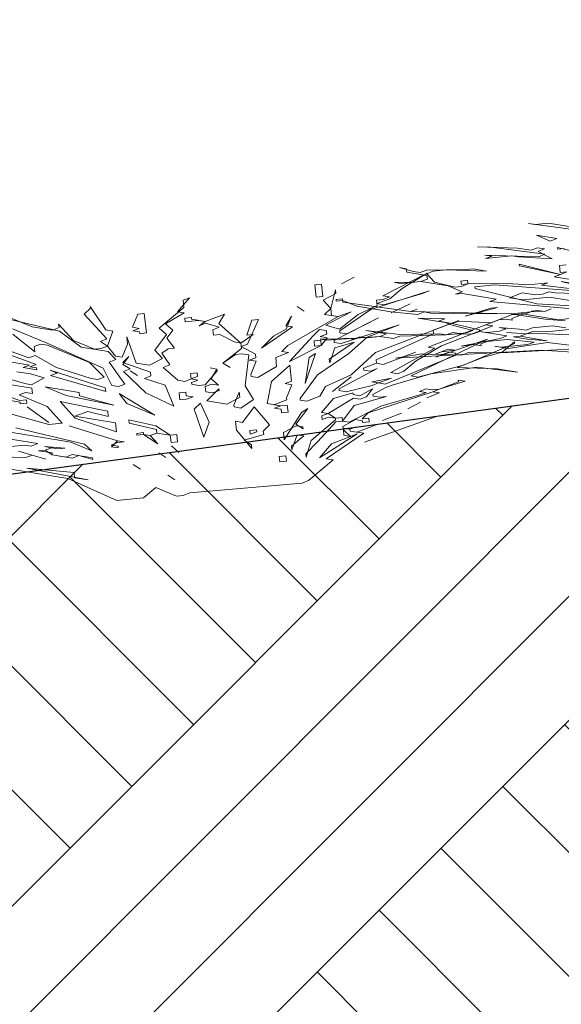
# Model space of a CAD drawing. Header units: millimetres. Extents: x 208545 to 5957542, y -593447 to 257160.
# Tile 25 of 60: x 5936542 to 5937347, y -589408 to -587945. Entities that reach past the tile are written whole.
import ezdxf

# ---------------------------------------------------------------- set-up
doc = ezdxf.new("R2010")
doc.units = ezdxf.units.MM
doc.header["$MEASUREMENT"] = 0
for name, color, linetype, lineweight in [('Opisy - Etykiety_Nr_pióra__1', 7, 'Continuous', 13), ('Sytuacja - Teren_Nr_pióra__1', 7, 'Continuous', 13), ('Sytuacja - Teren_Nr_pióra__21', 7, 'Continuous', 25), ('Wnętrze - Umeblowanie_Nr_pióra__2', 8, 'Continuous', 13)]:
    doc.layers.add(name, color=color, linetype=linetype, lineweight=lineweight)
doc.layers.add('Wnętrze - Umeblowanie', color=7, linetype='Continuous')
doc.dimstyles.new('STYL_AUTOMATYCZNY__3', dxfattribs={"dimtxt": 0.18, "dimasz": 364.8, "dimexe": 0.18, "dimexo": 0.0625, "dimgap": 0, "dimtad": 0, "dimtih": 1, "dimtoh": 1, "dimdec": 4, "dimzin": 0, "dimdsep": 46, "dimcen": 0.09, "dimadec": 0, "dimazin": 0, "dimtfac": 1, "dimtdec": 4, "dimtmove": 0, "dimatfit": 3, "dimldrblk": 'ARROWHEAD_11', "dimfxl": 1, "dimtolj": 1, "dimtzin": 0, "dimarcsym": 0})

# ---------------------------------------------------------------- blocks, each defined once
blk = doc.blocks.new('Krzewy 27[10]_4', base_point=(5936631.7, -588667.4))
at = {"layer": 'Wnętrze - Umeblowanie_Nr_pióra__2', "color": 8, "linetype": 'Continuous', "lineweight": 13}
for p, q in [((5937038.9, -588327.2), (5937020.1, -588337.2)), ((5937020.1, -588337.2), (5937038.9, -588327.2)), ((5937081.5, -588355), (5937147.5, -588321.3)), ((5937147.5, -588321.3), (5937110.1, -588344)), ((5936980.5, -588338.6), (5936990.4, -588337.6)), ((5936982.5, -588357.2), (5936980.5, -588338.6)), ((5936990.4, -588337.6), (5936992.3, -588356.2)), ((5937011.1, -588346.2), (5937004, -588373.8)), ((5937011.7, -588351.5), (5937011.1, -588346.2)), ((5937150.3, -588347.9), (5937063.8, -588375.6)), ((5937110.1, -588344), (5937091.9, -588359.3)), ((5937140.7, -588351.5), (5937150.3, -588347.9)), ((5936793.9, -588358), (5936776.2, -588378.7)), ((5936784.4, -588361.7), (5936793.9, -588358)), ((5936785.5, -588372.3), (5936784.4, -588361.7)), ((5936992.3, -588356.2), (5936982.5, -588357.2)), ((5936992.8, -588361.5), (5937011.7, -588351.5)), ((5937004, -588373.8), (5936992.8, -588361.5)), ((5937072.2, -588361.3), (5937082.1, -588360.3)), ((5937073.1, -588369.3), (5937072.2, -588361.3)), ((5937091.9, -588359.3), (5937072.8, -588366.6)), ((5937091.6, -588356.6), (5937081.5, -588355)), ((5937082.1, -588360.3), (5937091.6, -588356.6)), ((5937082.9, -588368.3), (5937140.7, -588351.5)), ((5936637.6, -588382.3), (5936646.6, -588373.3)), ((5936646.6, -588373.3), (5936646.3, -588370.7)), ((5936646.3, -588370.7), (5936669.8, -588405.8)), ((5936749, -588403), (5936785.5, -588372.3)), ((5936954.1, -588370.9), (5936964.8, -588377.9)), ((5936964.8, -588377.9), (5936954.1, -588370.9)), ((5936995, -588382.8), (5937004, -588373.8)), ((5937004, -588373.8), (5937005.1, -588384.4)), ((5937063.8, -588375.6), (5937017.4, -588407.3)), ((5937044.7, -588383), (5937073.1, -588369.3)), ((5937072.8, -588366.6), (5937082.9, -588368.3)), ((5937122.4, -588366.9), (5937094.1, -588380.5)), ((5937094.1, -588380.5), (5937122.4, -588366.9)), ((5937252.1, -588372.2), (5937203.8, -588385.2)), ((5937203.8, -588385.2), (5937242.2, -588373.2)), ((5937242.2, -588373.2), (5937252.1, -588372.2)), ((5937302.3, -588377.7), (5937312.1, -588376.7)), ((5937322.2, -588378.3), (5937302.3, -588377.7)), ((5937312.1, -588376.7), (5937322.2, -588378.3)), ((5937322.2, -588378.3), (5937331.7, -588374.6)), ((5937331.7, -588374.6), (5937322.2, -588378.3)), ((5936529, -588388.2), (5936560.2, -588401.1)), ((5936600.5, -588407.7), (5936529.3, -588390.9)), ((5936671.2, -588419.1), (5936637.6, -588382.3)), ((5936709.1, -588401.7), (5936717, -588382.1)), ((5936717, -588382.1), (5936726.8, -588381.1)), ((5936726.8, -588381.1), (5936729.9, -588410.3)), ((5936786.3, -588380.3), (5936758.2, -588396.6)), ((5936776.2, -588378.7), (5936786.3, -588380.3)), ((5936787.1, -588388.3), (5936797, -588387.2)), ((5936787.7, -588393.6), (5936787.1, -588388.3)), ((5936807.3, -588391.5), (5936787.7, -588393.6)), ((5936797, -588387.2), (5936797.2, -588389.9)), ((5936797.2, -588389.9), (5936817.4, -588393.2)), ((5936817.4, -588393.2), (5936807.3, -588391.5)), ((5936817.4, -588393.2), (5936846.1, -588382.1)), ((5936846.1, -588382.1), (5936837.6, -588396.4)), ((5936879.1, -588413.3), (5936886.7, -588391.1)), ((5936896.6, -588390.3), (5936880.5, -588426.9)), ((5936886.7, -588391.1), (5936896.6, -588390.3)), ((5936945.7, -588385.2), (5936937.2, -588399.5)), ((5936937.8, -588404.8), (5936945.7, -588385.2)), ((5936940.3, -588428.7), (5937015.2, -588386)), ((5937015.2, -588386), (5936995, -588382.8)), ((5937034.3, -588378.7), (5936996.7, -588398.7)), ((5937005.1, -588384.4), (5937015.2, -588386)), ((5937075, -588387.9), (5937009, -588421.6)), ((5937015.2, -588386), (5937034.3, -588378.7)), ((5937017.2, -588404.6), (5937044.7, -588383)), ((5937027.8, -588411.6), (5937075, -588387.9)), ((5937070.4, -588439.4), (5937194.5, -588391.6)), ((5937149, -588431.2), (5937273.1, -588383.4)), ((5937194.5, -588391.6), (5937156.3, -588406.3)), ((5937254, -588390.8), (5937234.9, -588398.1)), ((5937263.8, -588389.7), (5937254, -588390.8)), ((5937273.9, -588391.4), (5937263.8, -588389.7)), ((5937273.1, -588383.4), (5937292.7, -588381.4)), ((5937292.7, -588381.4), (5937273.6, -588388.7)), ((5937273.6, -588388.7), (5937273.9, -588391.4)), ((5936530.7, -588404.2), (5936582.6, -588425.6)), ((5936560.2, -588401.1), (5936590.4, -588406)), ((5936590.4, -588406), (5936600, -588402.3)), ((5936600, -588402.3), (5936599.4, -588397)), ((5936599.4, -588397), (5936621.8, -588421.5)), ((5936669.8, -588405.8), (5936679.9, -588407.5)), ((5936719.2, -588403.4), (5936709.1, -588401.7)), ((5936709.7, -588407.1), (5936719.2, -588403.4)), ((5936719.8, -588408.7), (5936709.7, -588407.1)), ((5936759.9, -588412.6), (5936749, -588403)), ((5936758.2, -588396.6), (5936769.2, -588406.2)), ((5936769.2, -588406.2), (5936760.4, -588417.9)), ((5936808.2, -588399.5), (5936817.4, -588393.2)), ((5936817.7, -588395.8), (5936808.2, -588399.5)), ((5936838.2, -588401.8), (5936817.7, -588395.8)), ((5936828.6, -588405.4), (5936838.2, -588401.8)), ((5936829.5, -588413.4), (5936828.6, -588405.4)), ((5936837.6, -588396.4), (5936870.4, -588425.2)), ((5936947.3, -588401.2), (5936901, -588432.8)), ((5936919, -588414.8), (5936937.8, -588404.8)), ((5936937.2, -588399.5), (5936947.3, -588401.2)), ((5936978.4, -588414), (5936987.4, -588405)), ((5936987.4, -588405), (5936997.5, -588406.7)), ((5936996.7, -588398.7), (5937017.2, -588404.6)), ((5936997.5, -588406.7), (5936998.1, -588412)), ((5937017.4, -588407.3), (5937017.7, -588409.9)), ((5937019.4, -588425.9), (5937105.8, -588398.1)), ((5937105.8, -588398.1), (5937058.1, -588416.5)), ((5937156.3, -588406.3), (5937156.9, -588411.6)), ((5937245, -588399.8), (5937168.6, -588429.2)), ((5937234.9, -588398.1), (5937245, -588399.8)), ((5936462.8, -588419.3), (5936565.9, -588456.9)), ((5936564, -588438.3), (5936531.5, -588412.1)), ((5936632.8, -588431.2), (5936600.5, -588407.7)), ((5936621.8, -588421.5), (5936653, -588434.4)), ((5936661.7, -588422.8), (5936671.2, -588419.1)), ((5936679.9, -588407.5), (5936672.3, -588429.7)), ((5936701.8, -588426.7), (5936700.7, -588416)), ((5936700.7, -588416), (5936714.6, -588454.9)), ((5936720.1, -588411.3), (5936719.8, -588408.7)), ((5936729.9, -588410.3), (5936720.1, -588411.3)), ((5936742.5, -588435.9), (5936759.9, -588412.6)), ((5936760.4, -588417.9), (5936771.9, -588432.8)), ((5936839.3, -588412.4), (5936829.5, -588413.4)), ((5936860.3, -588423.6), (5936839.3, -588412.4)), ((5936870.4, -588425.2), (5936888.9, -588412.6)), ((5936888.9, -588412.6), (5936879.1, -588413.3)), ((5936901, -588432.8), (5936919, -588414.8)), ((5936942.7, -588452.6), (5936978.4, -588414)), ((5936979.3, -588422), (5936989.1, -588421)), ((5936980.1, -588430), (5936979.3, -588422)), ((5936998.1, -588412), (5936988.5, -588415.7)), ((5936988.5, -588415.7), (5936998.6, -588417.3)), ((5936989.1, -588421), (5936989.9, -588428.9)), ((5936998.6, -588417.3), (5936989.9, -588428.9)), ((5937009, -588421.6), (5937009.3, -588424.2)), ((5937017.7, -588409.9), (5937027.8, -588411.6)), ((5937058.1, -588416.5), (5937030.9, -588440.8)), ((5937156.9, -588411.6), (5937071.5, -588450)), ((5937237.1, -588419.4), (5937123.7, -588474.1)), ((5937160.5, -588446.1), (5937237.1, -588419.4)), ((5936503.4, -588428.5), (5936555, -588447.3)), ((5936572.7, -588426.7), (5936563.2, -588430.3)), ((5936563.2, -588430.3), (5936564, -588438.3)), ((5936582.8, -588428.3), (5936572.7, -588426.7)), ((5936582.6, -588425.6), (5936665.8, -588462.6)), ((5936645.1, -588454), (5936582.8, -588428.3)), ((5936673.2, -588437.7), (5936632.8, -588431.2)), ((5936653, -588434.4), (5936662.8, -588433.4)), ((5936672.3, -588429.7), (5936661.7, -588422.8)), ((5936662.8, -588433.4), (5936672.3, -588429.7)), ((5936672.3, -588429.7), (5936683.8, -588444.6)), ((5936693.9, -588446.3), (5936701.8, -588426.7)), ((5936753.7, -588448.1), (5936742.5, -588435.9)), ((5936762.1, -588433.8), (5936752.8, -588440.2)), ((5936771.9, -588432.8), (5936762.1, -588433.8)), ((5936843.7, -588454.9), (5936871.2, -588433.2)), ((5936870.4, -588425.2), (5936860.3, -588423.6)), ((5936871.2, -588433.2), (5936870.4, -588425.2)), ((5936880.5, -588426.9), (5936871, -588430.6)), ((5936871, -588430.6), (5936892, -588441.8)), ((5936931.3, -588437.7), (5936940.3, -588428.7)), ((5936989.9, -588428.9), (5936942.7, -588452.6)), ((5936989.9, -588428.9), (5936980.1, -588430)), ((5937039, -588423.8), (5937001.9, -588449.2)), ((5937002.5, -588454.5), (5937010.1, -588432.2)), ((5937009.3, -588424.2), (5937019.4, -588425.9)), ((5937010.1, -588432.2), (5937039, -588423.8)), ((5937093.4, -588469.2), (5937159.1, -588432.8)), ((5937168.6, -588429.2), (5937131.3, -588451.8)), ((5937159.1, -588432.8), (5937149, -588431.2)), ((5937201.4, -588458), (5937277.5, -588425.9)), ((5937277.2, -588423.2), (5937258.9, -588438.6)), ((5937277.5, -588425.9), (5937277.2, -588423.2)), ((5936556.1, -588457.9), (5936505.6, -588449.7)), ((5936555, -588447.3), (5936564.6, -588443.6)), ((5936564.6, -588443.6), (5936596.2, -588461.8)), ((5936684.4, -588449.9), (5936673.2, -588437.7)), ((5936674.8, -588453.6), (5936684.4, -588449.9)), ((5936683.8, -588444.6), (5936693.9, -588446.3)), ((5936703.7, -588445.3), (5936694.7, -588454.2)), ((5936695, -588456.9), (5936703.7, -588445.3)), ((5936734.8, -588458.1), (5936753.7, -588448.1)), ((5936752.8, -588440.2), (5936764.6, -588457.7)), ((5936862.2, -588442.2), (5936843.7, -588454.9)), ((5936872.1, -588441.2), (5936862.2, -588442.2)), ((5936882.2, -588442.8), (5936872.1, -588441.2)), ((5936877, -588489), (5936882.2, -588442.8)), ((5936892.5, -588447.1), (5936883, -588450.8)), ((5936883, -588450.8), (5936893.1, -588452.4)), ((5936892, -588441.8), (5936892.5, -588447.1)), ((5936922.3, -588446.7), (5936941.4, -588439.4)), ((5936923.6, -588460), (5936922.3, -588446.7)), ((5936941.4, -588439.4), (5936931.3, -588437.7)), ((5936981.2, -588440.6), (5936966, -588485.1)), ((5936966, -588485.1), (5936971.9, -588446.9)), ((5936971.9, -588446.9), (5936981.2, -588440.6)), ((5937030.9, -588440.8), (5936984.5, -588472.4)), ((5937001.9, -588449.2), (5937002.5, -588454.5)), ((5937034.2, -588472.7), (5937070.4, -588439.4)), ((5937071.5, -588450), (5937072.1, -588455.3)), ((5937082.2, -588456.9), (5937129.9, -588438.6)), ((5937129.9, -588438.6), (5937082.2, -588456.9)), ((5937085.2, -588486.1), (5937189.9, -588443.1)), ((5937179.6, -588438.8), (5937160.5, -588446.1)), ((5937189.6, -588440.4), (5937179.6, -588438.8)), ((5937189.9, -588443.1), (5937189.6, -588440.4)), ((5937230, -588446.9), (5937191.9, -588461.6)), ((5937258.9, -588438.6), (5937230, -588446.9)), ((5936546.6, -588461.6), (5936556.1, -588457.9)), ((5936566.8, -588464.8), (5936546.6, -588461.6)), ((5936565.9, -588456.9), (5936556.4, -588460.6)), ((5936556.4, -588460.6), (5936566.5, -588462.2)), ((5936566.5, -588462.2), (5936566.8, -588464.8)), ((5936597.1, -588469.8), (5936586.7, -588465.5)), ((5936586.7, -588465.5), (5936668.8, -588491.8)), ((5936596.2, -588461.8), (5936647.6, -588477.9)), ((5936667.2, -588475.9), (5936645.1, -588454)), ((5936665.8, -588462.6), (5936678.4, -588488.1)), ((5936698, -588486.1), (5936674.8, -588453.6)), ((5936694.7, -588454.2), (5936735.9, -588468.7)), ((5936705.7, -588463.8), (5936695, -588456.9)), ((5936696.1, -588467.5), (5936705.7, -588463.8)), ((5936714.6, -588454.9), (5936734.8, -588458.1)), ((5936764.6, -588457.7), (5936755, -588461.4)), ((5936755, -588461.4), (5936776.9, -588480.6)), ((5936834.7, -588463.9), (5936824.6, -588462.2)), ((5936824.6, -588462.2), (5936834.7, -588463.9)), ((5936834.7, -588463.9), (5936826.3, -588478.2)), ((5936835, -588466.5), (5936834.7, -588463.9)), ((5936843.7, -588454.9), (5936854.3, -588461.8)), ((5936854.3, -588461.8), (5936843.7, -588454.9)), ((5936893.1, -588452.4), (5936885.2, -588472)), ((5936895.6, -588476.3), (5936923.6, -588460)), ((5936916, -588482.2), (5936943.3, -588457.9)), ((5936943.3, -588457.9), (5936945.8, -588481.8)), ((5937072.9, -588463.3), (5937016.5, -588493.3)), ((5937072.1, -588455.3), (5937053, -588462.6)), ((5937053, -588462.6), (5937053.3, -588465.3)), ((5937053.3, -588465.3), (5937063.4, -588466.9)), ((5937063.4, -588466.9), (5937072.9, -588463.3)), ((5937072.1, -588455.3), (5937082.2, -588456.9)), ((5937082.2, -588456.9), (5937072.1, -588455.3)), ((5937131.3, -588451.8), (5937113, -588467.1)), ((5937133.8, -588475.7), (5937201.4, -588458)), ((5937221.6, -588461.2), (5937153.1, -588471)), ((5937191.9, -588461.6), (5937251.6, -588463.5)), ((5937281.9, -588468.4), (5937221.6, -588461.2)), ((5937251.6, -588463.5), (5937281.9, -588468.4)), ((5936487.7, -588467.7), (5936549.1, -588485.5)), ((5936557.5, -588471.2), (5936537.3, -588467.9)), ((5936578, -588477.1), (5936557.5, -588471.2)), ((5936559.2, -588487.1), (5936578, -588477.1)), ((5936587.5, -588473.4), (5936597.1, -588469.8)), ((5936669.4, -588497.1), (5936587.5, -588473.4)), ((5936647.6, -588477.9), (5936657.6, -588479.6)), ((5936657.6, -588479.6), (5936667.2, -588475.9)), ((5936729.2, -588499), (5936696.1, -588467.5)), ((5936716.6, -588473.4), (5936705.9, -588466.5)), ((5936705.9, -588466.5), (5936716.6, -588473.4)), ((5936736.5, -588474.1), (5936726.9, -588477.7)), ((5936726.9, -588477.7), (5936757.8, -588488)), ((5936735.9, -588468.7), (5936736.5, -588474.1)), ((5936787, -588482.2), (5936796.5, -588478.6)), ((5936795.7, -588470.6), (5936805.5, -588469.6)), ((5936796.5, -588478.6), (5936795.7, -588470.6)), ((5936806.1, -588474.9), (5936796.5, -588478.6)), ((5936796.5, -588478.6), (5936806.6, -588480.2)), ((5936806.6, -588480.2), (5936797.1, -588483.9)), ((5936805.5, -588469.6), (5936806.1, -588474.9)), ((5936817.3, -588487.1), (5936835, -588466.5)), ((5936826.3, -588478.2), (5936837.2, -588487.8)), ((5936885.2, -588472), (5936885.5, -588474.7)), ((5936885.5, -588474.7), (5936895.6, -588476.3)), ((5936984.5, -588472.4), (5936958.4, -588507.4)), ((5936996.3, -588490), (5937034.2, -588472.7)), ((5937034.4, -588475.3), (5937006.9, -588497)), ((5937006.9, -588497), (5937034.4, -588475.3)), ((5937065, -588482.9), (5937094.2, -588477.2)), ((5937094.2, -588477.2), (5937075.1, -588484.5)), ((5937103.5, -588470.8), (5937093.4, -588469.2)), ((5937153.1, -588471), (5937095.3, -588487.8)), ((5937113, -588467.1), (5937103.5, -588470.8)), ((5937123.7, -588474.1), (5937133.8, -588475.7)), ((5937194.1, -588482.9), (5937193.8, -588480.2)), ((5937193.8, -588480.2), (5937203.9, -588481.9)), ((5936529.4, -588487.5), (5936559.7, -588492.4)), ((5936549.1, -588485.5), (5936559.2, -588487.1)), ((5936559.7, -588492.4), (5936560.5, -588500.4)), ((5936610.5, -588503.3), (5936579.4, -588490.4)), ((5936579.4, -588490.4), (5936629.8, -588498.6)), ((5936668.8, -588491.8), (5936669.4, -588497.1)), ((5936678.4, -588488.1), (5936688.5, -588489.8)), ((5936688.5, -588489.8), (5936698, -588486.1)), ((5936757.8, -588488), (5936770.9, -588518.8)), ((5936776.9, -588480.6), (5936787, -588482.2)), ((5936797.1, -588483.9), (5936797.4, -588486.5)), ((5936797.4, -588486.5), (5936807.4, -588488.2)), ((5936807.4, -588488.2), (5936817.3, -588487.1)), ((5936827.1, -588486.1), (5936817.5, -588489.8)), ((5936817.5, -588489.8), (5936818.4, -588497.8)), ((5936837.7, -588493.1), (5936819.8, -588511)), ((5936837.2, -588487.8), (5936827.1, -588486.1)), ((5936838, -588495.7), (5936837.7, -588493.1)), ((5936889.1, -588509.2), (5936877, -588489)), ((5936909.5, -588515.1), (5936916, -588482.2)), ((5936945.8, -588481.8), (5936936.2, -588485.5)), ((5936936.2, -588485.5), (5936946.3, -588487.2)), ((5936946.3, -588487.2), (5936938.4, -588506.8)), ((5936987.8, -588504.3), (5936996.3, -588490)), ((5937016.5, -588493.3), (5937016.7, -588495.9)), ((5937026.8, -588497.6), (5937065.6, -588488.2)), ((5937047.3, -588503.5), (5937066.1, -588493.5)), ((5937066.1, -588493.5), (5937057.4, -588505.1)), ((5937075.1, -588484.5), (5937065, -588482.9)), ((5937065.6, -588488.2), (5937075.1, -588484.5)), ((5937085.8, -588491.5), (5937066.9, -588501.5)), ((5937075.1, -588484.5), (5937085.2, -588486.1)), ((5937095.3, -588487.8), (5937085.8, -588491.5)), ((5937136, -588497), (5937145.5, -588493.3)), ((5937145.5, -588493.3), (5937155.6, -588494.9)), ((5937155.6, -588494.9), (5937165.4, -588493.9)), ((5937165.4, -588493.9), (5937155.9, -588497.6)), ((5937203.9, -588481.9), (5937165.4, -588493.9)), ((5937165.4, -588493.9), (5937194.1, -588482.9)), ((5936510.9, -588500.2), (5936541.7, -588510.4)), ((5936542, -588513.1), (5936521.8, -588509.8)), ((5936550.4, -588498.8), (5936540.9, -588502.4)), ((5936540.9, -588502.4), (5936582.4, -588519.6)), ((5936541.7, -588510.4), (5936551.5, -588509.4)), ((5936560.5, -588500.4), (5936550.4, -588498.8)), ((5936551.5, -588509.4), (5936552.1, -588514.7)), ((5936681.4, -588517.4), (5936610.5, -588503.3)), ((5936629.8, -588498.6), (5936630.4, -588503.9)), ((5936630.4, -588503.9), (5936681.4, -588517.4)), ((5936701.1, -588515.3), (5936689.6, -588500.4)), ((5936689.6, -588500.4), (5936742.6, -588532.5)), ((5936770.9, -588518.8), (5936729.2, -588499)), ((5936778.8, -588499.2), (5936788.6, -588498.2)), ((5936779.9, -588509.8), (5936778.8, -588499.2)), ((5936789.7, -588508.8), (5936779.9, -588509.8)), ((5936788.6, -588498.2), (5936789.2, -588503.5)), ((5936789.2, -588503.5), (5936799.3, -588505.1)), ((5936799.3, -588505.1), (5936789.7, -588508.8)), ((5936818.4, -588497.8), (5936828.5, -588499.4)), ((5936828.5, -588499.4), (5936838, -588495.7)), ((5936850, -588515.9), (5936868.9, -588505.9)), ((5936868, -588498), (5936860.1, -588517.6)), ((5936868.9, -588505.9), (5936868, -588498)), ((5936870.5, -588521.9), (5936889.1, -588509.2)), ((5936938.7, -588509.4), (5936919.6, -588516.8)), ((5936938.4, -588506.8), (5936938.7, -588509.4)), ((5936958.4, -588507.4), (5936958.6, -588510)), ((5936968.7, -588511.7), (5936987.8, -588504.3)), ((5936990.3, -588528.2), (5937008, -588507.6)), ((5937037.8, -588507.2), (5937000.4, -588529.8)), ((5937008, -588507.6), (5937036.9, -588499.2)), ((5937016.7, -588495.9), (5937026.8, -588497.6)), ((5937036.9, -588499.2), (5937037.2, -588501.9)), ((5937037.2, -588501.9), (5937047.3, -588503.5)), ((5937047.8, -588508.8), (5937037.8, -588507.2)), ((5937087.1, -588504.7), (5937038.9, -588517.8)), ((5937057.4, -588505.1), (5937047.8, -588508.8)), ((5937155.9, -588497.6), (5937059.9, -588529)), ((5937066.9, -588501.5), (5937067.2, -588504.1)), ((5937067.2, -588504.1), (5937077.3, -588505.8)), ((5937077.3, -588505.8), (5937087.1, -588504.7)), ((5937078.7, -588519), (5937136.5, -588502.3)), ((5937146.1, -588498.6), (5937136, -588497)), ((5937136.5, -588502.3), (5937146.1, -588498.6)), ((5937166, -588499.2), (5937146.9, -588506.6)), ((5937146.9, -588506.6), (5937166, -588499.2)), ((5937155.9, -588497.6), (5937166, -588499.2)), ((5937166, -588499.2), (5937155.9, -588497.6)), ((5936542.3, -588515.7), (5936542, -588513.1)), ((5936552.1, -588514.7), (5936542.3, -588515.7)), ((5936552.6, -588520), (5936584.9, -588543.5)), ((5936584.9, -588543.5), (5936552.6, -588520)), ((5936582.4, -588519.6), (5936604.8, -588544.1)), ((5936623.9, -588536.8), (5936601.5, -588512.2)), ((5936601.5, -588512.2), (5936662.3, -588524.7)), ((5936742.6, -588532.5), (5936701.1, -588515.3)), ((5936801.2, -588523.7), (5936810.2, -588514.7)), ((5936815.5, -588565.2), (5936801.2, -588523.7)), ((5936810.2, -588514.7), (5936823.1, -588542.9)), ((5936819.8, -588511), (5936850, -588515.9)), ((5936860.1, -588517.6), (5936860.4, -588520.2)), ((5936860.4, -588520.2), (5936870.5, -588521.9)), ((5936872.7, -588543.1), (5936890.2, -588519.8)), ((5936890.2, -588519.8), (5936912.8, -588547)), ((5936929.7, -588518.4), (5936909.5, -588515.1)), ((5936919.6, -588516.8), (5936929.7, -588518.4)), ((5936920.2, -588522.1), (5936929.7, -588518.4)), ((5936930.3, -588523.7), (5936920.2, -588522.1)), ((5936929.7, -588518.4), (5936939.5, -588517.4)), ((5936930.8, -588529), (5936930.3, -588523.7)), ((5936939.5, -588517.4), (5936940.6, -588528)), ((5936969.8, -588522.3), (5936952.4, -588545.6)), ((5936958.6, -588510), (5936968.7, -588511.7)), ((5936960.6, -588528.6), (5936969.8, -588522.3)), ((5937038.9, -588517.8), (5937021.4, -588541.1)), ((5937031.5, -588542.7), (5937078.7, -588519)), ((5937137.6, -588512.9), (5937118.8, -588522.9)), ((5937118.8, -588522.9), (5937137.6, -588512.9)), ((5936585.1, -588546.2), (5936513.6, -588526.7)), ((5936642.7, -588526.8), (5936623.6, -588534.1)), ((5936623.6, -588534.1), (5936684.2, -588543.9)), ((5936685.6, -588557.2), (5936623.9, -588536.8)), ((5936673.3, -588534.3), (5936642.7, -588526.8)), ((5936662.3, -588524.7), (5936672.4, -588526.3)), ((5936672.4, -588526.3), (5936673.3, -588534.3)), ((5936940.6, -588528), (5936930.8, -588529)), ((5936935, -588568.9), (5936960.6, -588528.6)), ((5937000.4, -588529.8), (5936990.3, -588528.2)), ((5936990.9, -588533.5), (5937000.4, -588529.8)), ((5936991.4, -588538.8), (5936990.9, -588533.5)), ((5937001, -588535.2), (5936991.4, -588538.8)), ((5937000.4, -588529.8), (5937011, -588536.8)), ((5937011, -588536.8), (5937001, -588535.2)), ((5937011, -588536.8), (5937020.9, -588535.8)), ((5937011.3, -588539.5), (5937011, -588536.8)), ((5937020.9, -588535.8), (5937021.4, -588541.1)), ((5937041.1, -588539), (5937022.2, -588549.1)), ((5937051.2, -588540.7), (5937041.1, -588539)), ((5937059.9, -588529), (5937050.9, -588538)), ((5937050.9, -588538), (5937060.7, -588537)), ((5937159.7, -588534.8), (5937054.5, -588572.5)), ((5937054.5, -588572.5), (5937159.7, -588534.8)), ((5937060.7, -588537), (5937061.3, -588542.3)), ((5937109.5, -588529.2), (5937080.9, -588540.3)), ((5937080.9, -588540.3), (5937109.5, -588529.2)), ((5936617.6, -588572.3), (5936476.3, -588549.4)), ((5936536, -588551.3), (5936637.8, -588575.6)), ((5936604.8, -588544.1), (5936585.1, -588546.2)), ((5936686.9, -588570.5), (5936615.2, -588548.4)), ((5936615.2, -588548.4), (5936686.9, -588570.5)), ((5936684.2, -588543.9), (5936685.6, -588557.2)), ((5936704.1, -588544.5), (5936703.6, -588539.2)), ((5936703.6, -588539.2), (5936744.2, -588548.4)), ((5936744.8, -588553.7), (5936704.1, -588544.5)), ((5936744.2, -588548.4), (5936765.5, -588562.3)), ((5936823.1, -588542.9), (5936815.5, -588565.2)), ((5936864, -588554.8), (5936862.6, -588541.5)), ((5936862.6, -588541.5), (5936872.7, -588543.1)), ((5936912.8, -588547), (5936903.8, -588556)), ((5936952.7, -588548.2), (5936933.9, -588558.2)), ((5936952.4, -588545.6), (5936963, -588552.5)), ((5936962.8, -588549.9), (5936952.7, -588548.2)), ((5936963, -588552.5), (5936962.8, -588549.9)), ((5936974.8, -588570.1), (5937011.3, -588539.5)), ((5937011.6, -588542.1), (5936984.9, -588571.7)), ((5937021.4, -588541.1), (5937011.6, -588542.1)), ((5937021.4, -588541.1), (5937031.5, -588542.7)), ((5937022.2, -588549.1), (5937022.5, -588551.7)), ((5937022.5, -588551.7), (5937032.6, -588553.3)), ((5937032.6, -588553.3), (5937042.2, -588549.7)), ((5937042.2, -588549.7), (5937032.6, -588553.3)), ((5937032.6, -588553.3), (5937032.9, -588556)), ((5937043, -588557.6), (5937071.6, -588546.6)), ((5937071.6, -588546.6), (5937043, -588557.6)), ((5937051.4, -588543.3), (5937051.2, -588540.7)), ((5937061.3, -588542.3), (5937051.4, -588543.3)), ((5936507.7, -588564.9), (5936568.3, -588574.7)), ((5936715.6, -588559.4), (5936725.4, -588558.4)), ((5936715.9, -588562.1), (5936715.6, -588559.4)), ((5936725.7, -588561.1), (5936715.9, -588562.1)), ((5936725.4, -588558.4), (5936725.7, -588561.1)), ((5936747, -588575), (5936725.7, -588561.1)), ((5936725.7, -588561.1), (5936735.8, -588562.7)), ((5936745.3, -588559), (5936735.8, -588562.7)), ((5936735.8, -588562.7), (5936745.3, -588559)), ((5936735.8, -588562.7), (5936747, -588575)), ((5936745.3, -588559), (5936744.8, -588553.7)), ((5936765.5, -588562.3), (5936745.3, -588559)), ((5936765.5, -588562.3), (5936775.3, -588561.3)), ((5936766.6, -588572.9), (5936765.5, -588562.3)), ((5936775.3, -588561.3), (5936776.4, -588571.9)), ((5936886.7, -588581.9), (5936864, -588554.8)), ((5936904.4, -588561.3), (5936875.5, -588569.7)), ((5936883.9, -588555.4), (5936893.7, -588554.4)), ((5936884.5, -588560.7), (5936883.9, -588555.4)), ((5936894, -588557), (5936884.5, -588560.7)), ((5936893.7, -588554.4), (5936894, -588557)), ((5936903.8, -588556), (5936904.4, -588561.3)), ((5936933.9, -588558.2), (5936935, -588568.9)), ((5936964.1, -588563.1), (5936945.9, -588578.5)), ((5936946.4, -588583.8), (5936954.1, -588561.5)), ((5936954.1, -588561.5), (5936964.1, -588563.1)), ((5937043.3, -588560.3), (5936987.4, -588595.6)), ((5937053.1, -588559.3), (5936997.5, -588597.3)), ((5937005.1, -588575), (5937033.7, -588564)), ((5937033.7, -588564), (5937022.8, -588554.4)), ((5937022.8, -588554.4), (5937023.6, -588562.3)), ((5937023.6, -588562.3), (5937033.7, -588564)), ((5937032.9, -588556), (5937043, -588557.6)), ((5937033.7, -588564), (5937043.3, -588560.3)), ((5937043, -588557.6), (5937053.1, -588559.3)), ((5936548.6, -588576.8), (5936529, -588578.8)), ((5936558.7, -588578.4), (5936548.6, -588576.8)), ((5936568.3, -588574.7), (5936558.7, -588578.4)), ((5936588.7, -588580.7), (5936578.6, -588579)), ((5936578.6, -588579), (5936608.7, -588581.3)), ((5936588.7, -588580.7), (5936579.2, -588584.4)), ((5936579.2, -588584.4), (5936588.7, -588580.7)), ((5936598.8, -588582.3), (5936588.7, -588580.7)), ((5936608.7, -588581.3), (5936598.8, -588582.3)), ((5936648.8, -588585.2), (5936617.6, -588572.3)), ((5936637.8, -588575.6), (5936648.8, -588585.2)), ((5936687.2, -588573.1), (5936677.7, -588576.8)), ((5936677.7, -588576.8), (5936687.8, -588578.4)), ((5936678, -588579.5), (5936686.9, -588570.5)), ((5936688.1, -588581.1), (5936678, -588579.5)), ((5936686.9, -588570.5), (5936697, -588572.1)), ((5936697, -588572.1), (5936687.2, -588573.1)), ((5936687.8, -588578.4), (5936688.1, -588581.1)), ((5936776.4, -588571.9), (5936766.6, -588572.9)), ((5936767.2, -588578.2), (5936778.1, -588587.8)), ((5936778.1, -588587.8), (5936767.2, -588578.2)), ((5936875.5, -588569.7), (5936886.1, -588576.6)), ((5936886.1, -588576.6), (5936886.7, -588581.9)), ((5936945.9, -588578.5), (5936946.4, -588583.8)), ((5936984.9, -588571.7), (5936966.9, -588589.7)), ((5936967.5, -588595), (5936974.8, -588570.1)), ((5936987.4, -588595.6), (5937005.1, -588575)), ((5936550.6, -588595.4), (5936510.7, -588594.1)), ((5936539.6, -588585.8), (5936580.6, -588597.6)), ((5936560.1, -588591.7), (5936550.6, -588595.4)), ((5936580.6, -588597.6), (5936560.1, -588591.7)), ((5936569.4, -588585.4), (5936579.2, -588584.4)), ((5936589.6, -588588.6), (5936569.4, -588585.4)), ((5936579.2, -588584.4), (5936589.8, -588591.3)), ((5936589.8, -588591.3), (5936589.6, -588588.6)), ((5936589.8, -588591.3), (5936610, -588594.6)), ((5936620.1, -588596.2), (5936589.8, -588591.3)), ((5936610, -588594.6), (5936619.6, -588590.9)), ((5936619.6, -588590.9), (5936649.9, -588595.8)), ((5936629.7, -588592.5), (5936620.1, -588596.2)), ((5936650.1, -588598.5), (5936629.7, -588592.5)), ((5936649.9, -588595.8), (5936650.1, -588598.5)), ((5936748.4, -588588.2), (5936759, -588595.2)), ((5936759, -588595.2), (5936748.4, -588588.2)), ((5936927.6, -588593.8), (5936937.4, -588592.8)), ((5936928.5, -588601.7), (5936927.6, -588593.8)), ((5936937.4, -588592.8), (5936938.3, -588600.7)), ((5936966.9, -588589.7), (5936967.5, -588595)), ((5936997.5, -588597.3), (5937007.6, -588598.9)), ((5936613.3, -588626.4), (5936502.3, -588608.4)), ((5936643.4, -588628.7), (5936552.2, -588611.3)), ((5936552.2, -588611.3), (5936622.3, -588617.4)), ((5936721.1, -588612.6), (5936710.5, -588605.6)), ((5936710.5, -588605.6), (5936721.1, -588612.6)), ((5936938.3, -588600.7), (5936928.5, -588601.7)), ((5937007.6, -588598.9), (5936971, -588629.5)), ((5936686.2, -588659.1), (5936613.3, -588626.4)), ((5936622.3, -588617.4), (5936623.2, -588625.4)), ((5936623.2, -588625.4), (5936643.4, -588628.7)), ((5936761.8, -588621.7), (5936772.4, -588628.7)), ((5936772.4, -588628.7), (5936761.8, -588621.7)), ((5936743.8, -588639.7), (5936725.5, -588655)), ((5936774.9, -588652.6), (5936743.8, -588639.7)), ((5936961.5, -588633.2), (5936794.3, -588647.9)), ((5936971, -588629.5), (5936961.5, -588633.2)), ((5936725.5, -588655), (5936686.2, -588659.1)), ((5936784.7, -588651.6), (5936774.9, -588652.6)), ((5936794.3, -588647.9), (5936784.7, -588651.6))]:
    blk.add_line(p, q, dxfattribs=at)
blk = doc.blocks.new('Krzewy 27[11]_4', base_point=(5937695.9, -588501.5))
at = {"layer": 'Wnętrze - Umeblowanie_Nr_pióra__2', "color": 8, "linetype": 'Continuous', "lineweight": 13}
for p, q in [((5937398.7, -588261.3), (5937298, -588247.6)), ((5937298, -588247.6), (5937308.1, -588249.2)), ((5937308.1, -588249.2), (5937327.8, -588247.2)), ((5937327.8, -588247.2), (5937368.2, -588253.7)), ((5937330.5, -588273.7), (5937309.8, -588265.2)), ((5937309.8, -588265.2), (5937340.1, -588270.1)), ((5937340.1, -588270.1), (5937330.5, -588273.7)), ((5937242.1, -588282.9), (5937222.2, -588282.3)), ((5937222.2, -588282.3), (5937282, -588284.1)), ((5937322.6, -588293.3), (5937242.1, -588282.9)), ((5937282, -588284.1), (5937302.2, -588287.4)), ((5937302.2, -588287.4), (5937311.7, -588283.7)), ((5937311.7, -588283.7), (5937321.8, -588285.4)), ((5937321.8, -588285.4), (5937312.3, -588289.1)), ((5937312.3, -588289.1), (5937333.3, -588300.3)), ((5937341.7, -588286), (5937341.5, -588283.3)), ((5937341.5, -588283.3), (5937372, -588290.9)), ((5937351.6, -588285), (5937341.7, -588286)), ((5937243.5, -588296.2), (5937233.4, -588294.6)), ((5937233.4, -588294.6), (5937313.1, -588297)), ((5937273.3, -588295.8), (5937234, -588299.9)), ((5937234, -588299.9), (5937243.5, -588296.2)), ((5937283.4, -588297.4), (5937273.3, -588295.8)), ((5937333.3, -588300.3), (5937283.4, -588297.4)), ((5937313.1, -588297), (5937322.6, -588293.3)), ((5937116.4, -588314.8), (5937106.3, -588313.1)), ((5937106.3, -588313.1), (5937126.8, -588319.1)), ((5937117, -588320.1), (5937116.4, -588314.8)), ((5937126.8, -588319.1), (5937136.9, -588320.7)), ((5937136.9, -588320.7), (5937146.4, -588317)), ((5937146.4, -588317), (5937205.9, -588316.2)), ((5937156.5, -588318.7), (5937147, -588322.3)), ((5937176.2, -588316.6), (5937156.5, -588318.7)), ((5937235.9, -588318.5), (5937176.2, -588316.6)), ((5937205.9, -588316.2), (5937215.7, -588315.2)), ((5937215.7, -588315.2), (5937235.9, -588318.5)), ((5937284.7, -588310.7), (5937284.5, -588308)), ((5937284.5, -588308), (5937345.6, -588323.2)), ((5937345.6, -588323.2), (5937284.7, -588310.7)), ((5937344.2, -588309.9), (5937354, -588308.9)), ((5937345.3, -588320.5), (5937344.2, -588309.9)), ((5937355.1, -588319.5), (5937345.3, -588320.5)), ((5937345.6, -588323.2), (5937355.1, -588319.5)), ((5937138.2, -588334), (5937108.8, -588337)), ((5937147.2, -588325), (5937117, -588320.1)), ((5937128.4, -588335), (5937138.2, -588334)), ((5937138.2, -588334), (5937147.8, -588330.3)), ((5937178.6, -588340.5), (5937138.2, -588334)), ((5937147, -588322.3), (5937158.2, -588334.6)), ((5937147.8, -588330.3), (5937147.2, -588325)), ((5937197.7, -588333.2), (5937207.5, -588332.1)), ((5937198.3, -588338.5), (5937197.7, -588333.2)), ((5937207.5, -588332.1), (5937208.1, -588337.5)), ((5937336.1, -588326.8), (5937345.6, -588323.2)), ((5937386.5, -588335), (5937336.1, -588326.8)), ((5937377.3, -588341.4), (5937346.7, -588333.8)), ((5937346.7, -588333.8), (5937377, -588338.7)), ((5937098.7, -588335.4), (5937128.4, -588335)), ((5937108.8, -588337), (5937098.7, -588335.4)), ((5937158.2, -588334.6), (5937188.7, -588342.2)), ((5937199.4, -588349.1), (5937178.6, -588340.5)), ((5937188.7, -588342.2), (5937198.6, -588341.1)), ((5937208.1, -588337.5), (5937198.3, -588338.5)), ((5937198.6, -588341.1), (5937208.1, -588337.5)), ((5937208.1, -588337.5), (5937267.6, -588336.6)), ((5937218.5, -588341.7), (5937247.9, -588338.7)), ((5937218.8, -588344.4), (5937218.5, -588341.7)), ((5937310.5, -588367.1), (5937218.8, -588344.4)), ((5937247.9, -588338.7), (5937368, -588347.7)), ((5937267.6, -588336.6), (5937297.6, -588338.9)), ((5937297.6, -588338.9), (5937327.1, -588335.8)), ((5937327.1, -588335.8), (5937317.5, -588339.5)), ((5937317.5, -588339.5), (5937367.7, -588345)), ((5937012, -588360.5), (5937021.8, -588359.5)), ((5937012.2, -588363.2), (5937012, -588360.5)), ((5937022.1, -588362.2), (5937012.2, -588363.2)), ((5937021.8, -588359.5), (5937022.3, -588364.8)), ((5937042.8, -588370.7), (5937022.1, -588362.2)), ((5937189.8, -588352.8), (5937199.4, -588349.1)), ((5937199.7, -588351.8), (5937189.8, -588352.8)), ((5937250.1, -588359.9), (5937199.7, -588351.8)), ((5937240.6, -588363.6), (5937250.1, -588359.9)), ((5937288.9, -588350.5), (5937269.8, -588357.9)), ((5937269.8, -588357.9), (5937290, -588361.2)), ((5937309.1, -588353.8), (5937288.9, -588350.5)), ((5937290, -588361.2), (5937329.3, -588357.1)), ((5937318.9, -588352.8), (5937309.1, -588353.8)), ((5937328.4, -588349.1), (5937318.9, -588352.8)), ((5937338.5, -588350.7), (5937328.4, -588349.1)), ((5937329.3, -588357.1), (5937359.6, -588362)), ((5937398.3, -588352.6), (5937338.5, -588350.7)), ((5937022.3, -588364.8), (5937123, -588378.5)), ((5937093.3, -588378.9), (5937042.8, -588370.7)), ((5937123, -588378.5), (5937132.6, -588374.8)), ((5937132.6, -588374.8), (5937123, -588378.5)), ((5937380.9, -588375.9), (5937240.6, -588363.6)), ((5937272.3, -588381.8), (5937311.6, -588377.7)), ((5937311.6, -588377.7), (5937301.7, -588378.7)), ((5937410.3, -588372.8), (5937310.5, -588367.1)), ((5937133.4, -588382.8), (5937093.3, -588378.9)), ((5937123, -588378.5), (5937272.3, -588381.8)), ((5937142.9, -588379.1), (5937133.4, -588382.8)), ((5937174.3, -588394.6), (5937133.9, -588388.1)), ((5937133.9, -588388.1), (5937173.8, -588389.3)), ((5937153, -588380.8), (5937142.9, -588379.1)), ((5937272.3, -588381.8), (5937153, -588380.8)), ((5937173.8, -588389.3), (5937164.2, -588393)), ((5937184.4, -588396.3), (5937194, -588392.6)), ((5937194, -588392.6), (5937184.4, -588396.3)), ((5937194, -588392.6), (5937243.9, -588395.5)), ((5937243.9, -588395.5), (5937194, -588392.6)), ((5937322.8, -588390), (5937272.3, -588381.8)), ((5937301.7, -588378.7), (5937292.2, -588382.4)), ((5937292.2, -588382.4), (5937342.7, -588390.6)), ((5937352.8, -588392.2), (5937322.8, -588390)), ((5937342.7, -588390.6), (5937372.1, -588387.5)), ((5937086.8, -588411.8), (5937056.5, -588406.9)), ((5937056.5, -588406.9), (5937106.7, -588412.4)), ((5937164.2, -588393), (5937184.4, -588396.3)), ((5937184.7, -588398.9), (5937174.3, -588394.6)), ((5937184.4, -588396.3), (5937225.1, -588405.5)), ((5937215.3, -588406.5), (5937184.7, -588398.9)), ((5937205.7, -588410.2), (5937215.3, -588406.5)), ((5937225.1, -588405.5), (5937225.4, -588408.1)), ((5937264.7, -588404.1), (5937254.6, -588402.4)), ((5937254.6, -588402.4), (5937284.6, -588404.7)), ((5937255.1, -588407.7), (5937264.7, -588404.1)), ((5937284.6, -588404.7), (5937294.7, -588406.3)), ((5937294.7, -588406.3), (5937304.2, -588402.6)), ((5937304.2, -588402.6), (5937333.7, -588399.6)), ((5937333.7, -588399.6), (5937353.9, -588402.8)), ((5937334.5, -588407.5), (5937364, -588404.5)), ((5936988.3, -588419.3), (5937018, -588418.9)), ((5936998.4, -588421), (5936988.3, -588419.3)), ((5937077.2, -588415.5), (5936998.4, -588421)), ((5937018, -588418.9), (5937027.8, -588417.9)), ((5937027.8, -588417.9), (5937037.9, -588419.6)), ((5937037.9, -588419.6), (5937047.5, -588415.9)), ((5937047.5, -588415.9), (5937057.6, -588417.5)), ((5937057.6, -588417.5), (5937077.2, -588415.5)), ((5937077.2, -588415.5), (5937086.8, -588411.8)), ((5937097.4, -588418.7), (5937077.2, -588415.5)), ((5937107, -588415.1), (5937097.4, -588418.7)), ((5937106.7, -588412.4), (5937166.2, -588411.6)), ((5937176.3, -588413.2), (5937107, -588415.1)), ((5937166.2, -588411.6), (5937176.3, -588413.2)), ((5937176.3, -588413.2), (5937185.8, -588409.6)), ((5937186.1, -588412.2), (5937176.3, -588413.2)), ((5937185.8, -588409.6), (5937195.9, -588411.2)), ((5937215.8, -588411.8), (5937186.1, -588412.2)), ((5937195.9, -588411.2), (5937205.7, -588410.2)), ((5937197.8, -588429.8), (5937256.2, -588418.4)), ((5937225.4, -588408.1), (5937215.8, -588411.8)), ((5937265.8, -588414.7), (5937225.4, -588408.1)), ((5937225.4, -588408.1), (5937235.5, -588409.8)), ((5937235.5, -588409.8), (5937255.1, -588407.7)), ((5937266.3, -588420), (5937236.8, -588423)), ((5937256.2, -588418.4), (5937265.8, -588414.7)), ((5937295.2, -588411.6), (5937265.2, -588409.4)), ((5937265.2, -588409.4), (5937295.2, -588411.6)), ((5937306.4, -588423.9), (5937266.3, -588420)), ((5937275.9, -588416.3), (5937285.7, -588415.3)), ((5937296.1, -588419.6), (5937275.9, -588416.3)), ((5937295.2, -588411.6), (5937285.7, -588415.3)), ((5937285.7, -588415.3), (5937295.2, -588411.6)), ((5937285.7, -588415.3), (5937326.1, -588421.8)), ((5937295.2, -588411.6), (5937304.8, -588407.9)), ((5937305, -588410.6), (5937295.2, -588411.6)), ((5937326.1, -588421.8), (5937296.1, -588419.6)), ((5937304.8, -588407.9), (5937334.5, -588407.5)), ((5937394.8, -588414.7), (5937305, -588410.6)), ((5937317.6, -588436.1), (5937100.5, -588448)), ((5937159.4, -588441.8), (5937178.5, -588434.5)), ((5937188.6, -588436.1), (5937168.9, -588438.2)), ((5937178.5, -588434.5), (5937188.6, -588436.1)), ((5937217.5, -588427.7), (5937197.8, -588429.8)), ((5937227.6, -588429.4), (5937217.5, -588427.7)), ((5937236.8, -588423), (5937227.3, -588426.7)), ((5937227.3, -588426.7), (5937227.6, -588429.4)), ((5937267.7, -588433.3), (5937247.5, -588430)), ((5937247.5, -588430), (5937257.6, -588431.6)), ((5937257.6, -588431.6), (5937296.9, -588427.5)), ((5937258.4, -588439.6), (5937367, -588433.7)), ((5937326.3, -588424.5), (5937267.7, -588433.3)), ((5937296.9, -588427.5), (5937306.4, -588423.9)), ((5937467.4, -588444.7), (5937317.6, -588436.1)), ((5937386.7, -588431.6), (5937326.3, -588424.5)), ((5937100.5, -588448), (5937139.5, -588441.2)), ((5937139.5, -588441.2), (5937149.6, -588442.9)), ((5937149.6, -588442.9), (5937159.4, -588441.8)), ((5937168.9, -588438.2), (5937159.4, -588441.8)), ((5937159.4, -588441.8), (5937199.2, -588443.1)), ((5937199.2, -588443.1), (5937208.8, -588439.4)), ((5937208.8, -588439.4), (5937258.4, -588439.6))]:
    blk.add_line(p, q, dxfattribs=at)
blk = doc.blocks.new('ARROWHEAD_11')
at = {"color": 0, "linetype": 'Continuous', "lineweight": 0}
blk.add_line((0, 0), (-1, 0), dxfattribs=at)
at = {"color": 0, "linetype": 'Continuous', "lineweight": 0, "const_width": 0.25, "flags": 128}
blk.add_lwpolyline([(-0.125, 0, 1), (0.125, 0, 1)], format="xyb", close=True, dxfattribs=at)

msp = doc.modelspace()

# ---------------------------------------------------------------- hatches: boundary and pattern name
at = {"layer": 'Sytuacja - Teren_Nr_pióra__1', "linetype": 'Continuous', "lineweight": 13}
h = msp.add_hatch(dxfattribs=at)
h.set_pattern_fill('Grunt_0004', style=0, pattern_type=2)
h.set_pattern_definition([(45, (5682170.8, -588257), (-275.77163, 275.77163), []), (45, (5682078.9, -588165.1), (-551.5433, 551.5433), []), (45, (5681986.94, -588073.15), (-551.5433, 551.5433), []), (135, (5681895.02, -587981.22), (91.92388, 91.92388), [390, -390])])
h.paths.add_polyline_path([(5931862.677, -589453.385), (5930871.848, -589656.995), (5929652.054, -589807.907), (5928955.771, -589893.729), (5928444.349, -589956.995), (5928744.349, -590256.995), (5951398.605, -590256.995), (5951698.605, -589956.995), (5951684.898, -589956.995), (5951676.487, -589956.995), (5951665.82, -589956.995), (5950125.283, -589770.263), (5949211.104, -589656.995), (5948071.86, -589423.501), (5946760.917, -589156.995), (5944964.046, -588824.483), (5944590.303, -588756.995), (5944068.611, -588685.116), (5942349.934, -588456.995), (5940606.307, -588272.103), (5940469.17, -588256.995), (5940373.013, -588256.995), (5940155.682, -588256.995), (5939459.574, -588256.995), (5939037.185, -588303.823), (5937725.854, -588456.995), (5936480.001, -588626.534), (5935527.542, -588756.995), (5934539.263, -588934.142), (5933313.52, -589156.995)])

# ---------------------------------------------------------------- linework, layer by layer
at = {"layer": 'Sytuacja - Teren_Nr_pióra__21', "color": 7, "linetype": 'Continuous', "lineweight": 25}
msp.add_line((5936480.001, -588626.534), (5937725.854, -588456.995), dxfattribs=at)

# ---------------------------------------------------------------- block references
at = {"layer": 'Wnętrze - Umeblowanie', "color": 104, "linetype": 'Continuous', "lineweight": 13, "true_color": 0x029e21}
for name, p in [('Krzewy 27[11]_4', (5937695.935, -588501.472)), ('Krzewy 27[10]_4', (5936631.744, -588667.431))]:
    msp.add_blockref(name, p, dxfattribs=at)

# ---------------------------------------------------------------- leaders
at = {"layer": 'Opisy - Etykiety_Nr_pióra__1', "color": 7, "linetype": 'Continuous', "lineweight": 13, "annotation_type": 0, "has_hookline": 1, "hookline_direction": 0, "text_width": 5228.5}
msp.add_leader([(5933713.943, -588803.485), (5933713.943, -586002.559), (5934536.069, -586014.753)], dimstyle='STYL_AUTOMATYCZNY__3', dxfattribs=at)

doc.saveas('drawing.dxf')
